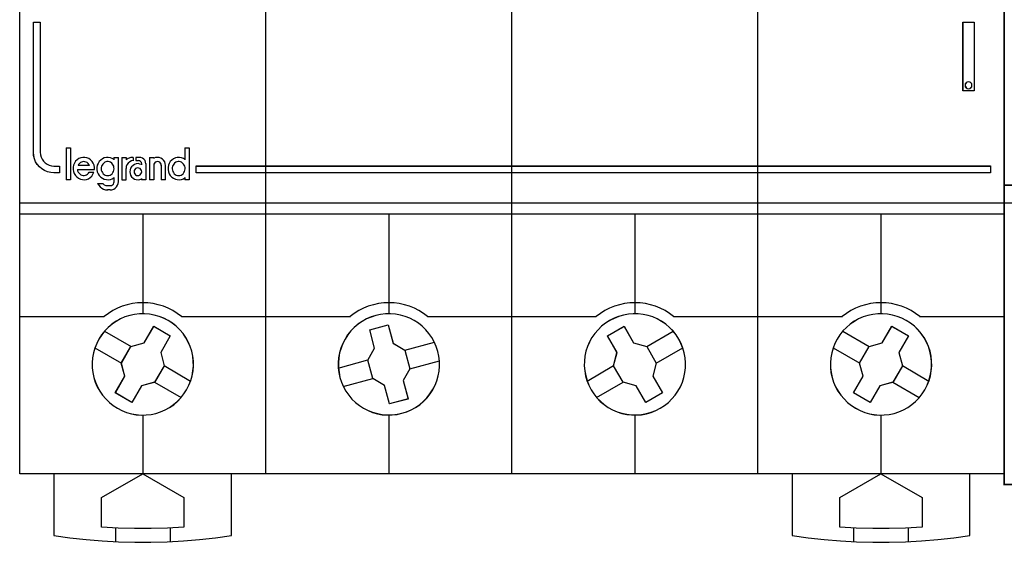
# Model space of a CAD drawing. Header units: millimetres. Extents: x 203 to 3426, y 719 to 2381.
# Tile 139 of 185: x 3351 to 3358, y 2287 to 2291. Entities that reach past the tile are written whole.
import ezdxf

# ---------------------------------------------------------------- set-up
doc = ezdxf.new("R2010")
doc.units = ezdxf.units.MM
doc.layers.add('45', color=7, linetype='Continuous')
doc.layers.add('E_Legrand_obudowy', color=7, linetype='Continuous')

# ---------------------------------------------------------------- blocks, each defined once
blk = doc.blocks.new('XL3 160 wnękowa 6x24M')
at = {"layer": 'E_Legrand_obudowy'}
blk.add_lwpolyline([(-215.641, -325.091), (215.545, -325.091), (215.545, -370.033), (-215.641, -370.033), (-215.641, -325.091)], dxfattribs=at)
blk = doc.blocks.new('FR304')
at = {"layer": '45', "color": 7}
for points in [[(53.997, 41.508), (72, 41.508), (72, 41.508), (72, -41.508), (72, -41.508), (53.997, -41.508), (53.997, -41.508), (35.994, -41.508), (35.994, -41.508), (18.003, -41.508), (18.003, -41.508), (0, -41.508), (0, -41.508), (0, 41.508), (0, 41.508), (18.003, 41.508), (18.003, 41.508), (35.994, 41.508), (35.994, 41.508), (53.997, 41.508), (53.997, 41.508)], [(53.995, 41.504), (71.996, 41.504), (71.996, -41.502), (53.995, -41.502), (35.995, -41.502), (18.006, -41.502), (0.005, -41.502), (0.005, 41.504), (18.006, 41.504), (35.995, 41.504), (53.995, 41.504)], [(1.01, -8.501), (1.502, -8.501), (1.502, -17.999), (1.52, -18.174), (1.561, -18.344), (1.637, -18.502), (1.736, -18.642), (1.865, -18.77), (2.005, -18.87), (2.163, -18.946), (2.333, -18.987), (2.509, -19.004), (2.901, -19.004), (2.901, -19.507), (2.509, -19.507), (2.275, -19.483), (2.04, -19.431), (1.818, -19.337), (1.619, -19.215), (1.444, -19.063), (1.291, -18.887), (1.168, -18.689), (1.075, -18.466), (1.022, -18.233), (1.01, -17.999), (1.01, -8.501)], [(68.99, -8.496), (69.801, -8.496), (69.801, -8.496), (69.801, -13.509), (69.801, -13.509), (68.99, -13.509), (68.99, -13.509), (68.99, -8.496), (68.99, -8.496)], [(68.995, -8.501), (69.798, -8.501), (69.798, -13.505), (68.995, -13.505), (68.995, -8.501)], [(6.432, -19.697), (6.521, -19.685), (6.609, -19.662), (6.686, -19.621), (6.757, -19.562), (6.816, -19.485), (6.864, -19.396), (6.887, -19.308), (6.905, -19.213), (6.893, -19.113), (6.875, -19.019), (6.834, -18.936), (6.787, -18.859), (6.728, -18.789), (6.651, -18.73), (6.562, -18.694), (6.479, -18.682), (6.384, -18.682), (6.302, -18.694), (6.219, -18.73), (6.142, -18.789), (6.071, -18.859), (6.024, -18.936), (5.988, -19.019), (5.964, -19.113), (5.964, -19.213), (5.97, -19.308), (6.006, -19.396), (6.047, -19.485), (6.106, -19.562), (6.177, -19.621), (6.26, -19.662), (6.343, -19.685), (6.432, -19.697)], [(11.628, -19.697), (11.717, -19.685), (11.8, -19.662), (11.883, -19.621), (11.953, -19.562), (12.013, -19.485), (12.054, -19.396), (12.09, -19.308), (12.095, -19.213), (12.095, -19.113), (12.072, -19.019), (12.036, -18.936), (11.983, -18.859), (11.918, -18.789), (11.841, -18.73), (11.758, -18.694), (11.67, -18.682), (11.581, -18.682), (11.492, -18.694), (11.409, -18.73), (11.332, -18.789), (11.273, -18.859), (11.226, -18.936), (11.179, -19.019), (11.161, -19.113), (11.155, -19.213), (11.173, -19.308), (11.196, -19.396), (11.238, -19.485), (11.297, -19.562), (11.374, -19.621), (11.451, -19.662), (11.539, -19.685), (11.628, -19.697)], [(8.921, -19.423), (8.903, -19.334), (8.861, -19.256), (8.802, -19.196), (8.724, -19.155), (8.641, -19.137), (8.552, -19.155), (8.48, -19.196), (8.421, -19.256), (8.373, -19.334), (8.367, -19.423), (8.373, -19.506), (8.421, -19.584), (8.48, -19.644), (8.552, -19.685), (8.641, -19.697), (8.724, -19.685), (8.802, -19.644), (8.861, -19.584), (8.903, -19.506), (8.921, -19.423)], [(12.212, -35.356), (12.382, -35.028), (12.517, -34.689), (12.61, -34.338), (12.681, -33.981), (12.71, -33.618), (12.704, -33.261), (12.663, -32.898), (12.587, -32.541), (12.476, -32.196), (12.329, -31.862), (12.154, -31.546), (11.949, -31.242), (11.709, -30.972), (11.451, -30.715), (11.164, -30.493), (10.86, -30.294), (10.532, -30.124), (10.192, -29.989), (9.841, -29.896), (9.496, -29.825), (9.121, -29.796), (8.764, -29.802), (8.401, -29.843), (8.044, -29.919), (7.698, -30.03), (7.365, -30.176), (7.048, -30.352), (6.75, -30.557), (6.475, -30.797), (6.217, -31.054), (5.995, -31.341), (5.796, -31.651), (5.632, -31.973), (5.491, -32.313), (5.397, -32.664), (5.327, -33.021), (5.298, -33.384), (5.304, -33.741), (5.345, -34.104), (5.421, -34.461), (5.532, -34.806), (5.678, -35.14), (5.854, -35.456), (6.065, -35.76), (6.299, -36.029), (6.557, -36.287), (6.844, -36.509), (7.154, -36.708), (7.476, -36.872), (7.815, -37.013), (8.167, -37.106), (8.524, -37.176), (8.887, -37.206), (9.244, -37.2), (9.613, -37.159), (9.964, -37.083), (10.31, -36.972), (10.643, -36.825), (10.959, -36.65), (11.264, -36.445), (11.533, -36.205), (11.791, -35.947), (12.013, -35.661), (12.212, -35.356)], [(12.208, -35.355), (12.377, -35.028), (12.512, -34.688), (12.605, -34.338), (12.675, -33.981), (12.705, -33.619), (12.699, -33.262), (12.658, -32.9), (12.582, -32.543), (12.471, -32.198), (12.325, -31.865), (12.149, -31.549), (11.944, -31.245), (11.705, -30.976), (11.447, -30.719), (11.161, -30.497), (10.857, -30.298), (10.529, -30.129), (10.19, -29.994), (9.839, -29.901), (9.494, -29.831), (9.12, -29.801), (8.763, -29.807), (8.401, -29.848), (8.044, -29.924), (7.699, -30.035), (7.366, -30.181), (7.05, -30.357), (6.752, -30.561), (6.477, -30.801), (6.22, -31.058), (5.997, -31.345), (5.799, -31.655), (5.635, -31.976), (5.494, -32.315), (5.401, -32.666), (5.331, -33.022), (5.302, -33.385), (5.307, -33.741), (5.348, -34.104), (5.424, -34.46), (5.535, -34.805), (5.682, -35.139), (5.857, -35.454), (6.068, -35.758), (6.301, -36.027), (6.559, -36.284), (6.845, -36.507), (7.155, -36.705), (7.477, -36.869), (7.816, -37.009), (8.167, -37.103), (8.524, -37.173), (8.886, -37.202), (9.243, -37.196), (9.611, -37.155), (9.962, -37.079), (10.307, -36.968), (10.64, -36.822), (10.956, -36.647), (11.26, -36.442), (11.529, -36.203), (11.787, -35.945), (12.009, -35.659), (12.208, -35.355)], [(30.58, -32.548), (30.469, -32.197), (30.323, -31.863), (30.147, -31.541), (29.936, -31.243), (29.708, -30.968), (29.438, -30.716), (29.163, -30.488), (28.847, -30.295), (28.525, -30.131), (28.197, -29.99), (27.84, -29.897), (27.483, -29.827), (27.12, -29.803), (26.757, -29.803), (26.394, -29.85), (26.042, -29.926), (25.697, -30.037), (25.363, -30.178), (25.047, -30.359), (24.743, -30.558), (24.467, -30.798), (24.216, -31.056), (23.987, -31.342), (23.794, -31.647), (23.63, -31.969), (23.496, -32.308), (23.396, -32.659), (23.326, -33.016), (23.302, -33.379), (23.302, -33.742), (23.349, -34.105), (23.419, -34.467), (23.536, -34.807), (23.677, -35.14), (23.859, -35.456), (24.063, -35.761), (24.298, -36.036), (24.561, -36.287), (24.848, -36.516), (25.153, -36.709), (25.475, -36.873), (25.814, -37.007), (26.16, -37.107), (26.517, -37.177), (26.88, -37.2), (27.243, -37.2), (27.606, -37.154), (27.957, -37.077), (28.303, -36.966), (28.636, -36.826), (28.952, -36.644), (29.257, -36.445), (29.532, -36.205), (29.79, -35.942), (30.012, -35.661), (30.205, -35.357), (30.381, -35.029), (30.504, -34.696), (30.615, -34.344), (30.674, -33.988), (30.709, -33.625), (30.697, -33.262), (30.662, -32.899), (30.58, -32.548)], [(30.577, -32.548), (30.466, -32.197), (30.319, -31.864), (30.144, -31.543), (29.933, -31.245), (29.705, -30.97), (29.436, -30.719), (29.162, -30.491), (28.846, -30.298), (28.524, -30.134), (28.197, -29.994), (27.84, -29.9), (27.483, -29.83), (27.121, -29.807), (26.758, -29.807), (26.395, -29.854), (26.045, -29.93), (25.7, -30.041), (25.366, -30.181), (25.05, -30.362), (24.746, -30.561), (24.471, -30.8), (24.22, -31.058), (23.992, -31.344), (23.799, -31.648), (23.635, -31.969), (23.501, -32.308), (23.401, -32.659), (23.331, -33.016), (23.308, -33.378), (23.308, -33.741), (23.354, -34.103), (23.425, -34.465), (23.542, -34.804), (23.682, -35.138), (23.863, -35.453), (24.068, -35.757), (24.302, -36.032), (24.565, -36.283), (24.852, -36.511), (25.156, -36.704), (25.477, -36.868), (25.816, -37.002), (26.161, -37.101), (26.518, -37.172), (26.881, -37.195), (27.243, -37.195), (27.606, -37.148), (27.957, -37.072), (28.302, -36.961), (28.635, -36.821), (28.951, -36.64), (29.255, -36.441), (29.53, -36.201), (29.787, -35.938), (30.009, -35.658), (30.202, -35.354), (30.378, -35.026), (30.501, -34.693), (30.612, -34.343), (30.67, -33.986), (30.705, -33.624), (30.694, -33.261), (30.659, -32.899), (30.577, -32.548)], [(48.205, -31.652), (48.006, -31.341), (47.783, -31.054), (47.526, -30.797), (47.251, -30.557), (46.952, -30.352), (46.636, -30.176), (46.302, -30.03), (45.957, -29.919), (45.6, -29.843), (45.237, -29.802), (44.879, -29.796), (44.516, -29.825), (44.159, -29.896), (43.808, -29.989), (43.468, -30.13), (43.146, -30.294), (42.836, -30.493), (42.555, -30.709), (42.298, -30.967), (42.057, -31.242), (41.853, -31.54), (41.671, -31.862), (41.531, -32.196), (41.413, -32.541), (41.337, -32.898), (41.302, -33.255), (41.291, -33.618), (41.326, -33.981), (41.39, -34.338), (41.49, -34.689), (41.618, -35.029), (41.788, -35.357), (41.987, -35.661), (42.216, -35.942), (42.467, -36.205), (42.748, -36.439), (43.041, -36.65), (43.363, -36.82), (43.691, -36.972), (44.036, -37.083), (44.399, -37.154), (44.751, -37.2), (45.12, -37.2), (45.483, -37.177), (45.84, -37.107), (46.191, -37.007), (46.525, -36.878), (46.853, -36.709), (47.157, -36.51), (47.444, -36.287), (47.701, -36.03), (47.941, -35.755), (48.146, -35.456), (48.322, -35.14), (48.468, -34.806), (48.574, -34.461), (48.656, -34.104), (48.697, -33.741), (48.703, -33.384), (48.673, -33.021), (48.603, -32.664), (48.509, -32.313), (48.369, -31.973), (48.205, -31.652)], [(48.202, -31.654), (48.003, -31.344), (47.781, -31.058), (47.524, -30.801), (47.249, -30.561), (46.951, -30.357), (46.635, -30.181), (46.301, -30.035), (45.956, -29.924), (45.6, -29.848), (45.237, -29.807), (44.881, -29.801), (44.518, -29.831), (44.161, -29.901), (43.81, -29.994), (43.471, -30.135), (43.15, -30.298), (42.84, -30.497), (42.559, -30.713), (42.302, -30.97), (42.062, -31.245), (41.857, -31.543), (41.676, -31.865), (41.536, -32.198), (41.419, -32.543), (41.343, -32.899), (41.308, -33.256), (41.296, -33.618), (41.331, -33.98), (41.395, -34.337), (41.495, -34.688), (41.623, -35.027), (41.793, -35.354), (41.992, -35.658), (42.22, -35.938), (42.471, -36.201), (42.752, -36.435), (43.044, -36.646), (43.366, -36.815), (43.693, -36.967), (44.038, -37.078), (44.401, -37.148), (44.752, -37.195), (45.12, -37.195), (45.483, -37.172), (45.84, -37.101), (46.19, -37.002), (46.524, -36.874), (46.851, -36.704), (47.155, -36.505), (47.442, -36.283), (47.699, -36.026), (47.939, -35.751), (48.143, -35.453), (48.319, -35.138), (48.465, -34.804), (48.57, -34.46), (48.652, -34.103), (48.693, -33.741), (48.699, -33.384), (48.67, -33.022), (48.6, -32.665), (48.506, -32.315), (48.366, -31.976), (48.202, -31.654)], [(66.2, -35.356), (66.37, -35.028), (66.51, -34.689), (66.604, -34.338), (66.668, -33.981), (66.703, -33.618), (66.698, -33.261), (66.657, -32.898), (66.58, -32.541), (66.469, -32.196), (66.323, -31.862), (66.147, -31.546), (65.936, -31.242), (65.702, -30.972), (65.445, -30.715), (65.158, -30.493), (64.847, -30.294), (64.525, -30.124), (64.186, -29.989), (63.835, -29.896), (63.477, -29.825), (63.114, -29.796), (62.757, -29.802), (62.394, -29.843), (62.037, -29.919), (61.692, -30.03), (61.358, -30.176), (61.042, -30.352), (60.737, -30.557), (60.468, -30.797), (60.21, -31.054), (59.988, -31.341), (59.789, -31.651), (59.619, -31.973), (59.485, -32.313), (59.391, -32.664), (59.321, -33.021), (59.291, -33.384), (59.297, -33.741), (59.338, -34.104), (59.414, -34.461), (59.525, -34.806), (59.672, -35.14), (59.847, -35.456), (60.052, -35.754), (60.292, -36.029), (60.55, -36.287), (60.837, -36.509), (61.141, -36.702), (61.469, -36.872), (61.809, -37.013), (62.16, -37.106), (62.506, -37.176), (62.88, -37.206), (63.237, -37.2), (63.6, -37.159), (63.958, -37.083), (64.303, -36.972), (64.637, -36.825), (64.953, -36.65), (65.246, -36.439), (65.527, -36.205), (65.784, -35.947), (66.007, -35.661), (66.2, -35.356)], [(66.195, -35.355), (66.365, -35.028), (66.505, -34.688), (66.599, -34.338), (66.663, -33.981), (66.698, -33.619), (66.692, -33.262), (66.651, -32.9), (66.575, -32.543), (66.464, -32.198), (66.318, -31.865), (66.143, -31.549), (65.932, -31.245), (65.698, -30.976), (65.441, -30.719), (65.155, -30.497), (64.845, -30.298), (64.523, -30.129), (64.184, -29.994), (63.833, -29.901), (63.477, -29.831), (63.114, -29.801), (62.758, -29.807), (62.395, -29.848), (62.039, -29.924), (61.694, -30.035), (61.36, -30.181), (61.045, -30.357), (60.741, -30.561), (60.472, -30.801), (60.215, -31.058), (59.992, -31.345), (59.794, -31.655), (59.624, -31.976), (59.49, -32.315), (59.396, -32.666), (59.326, -33.022), (59.297, -33.385), (59.303, -33.741), (59.343, -34.104), (59.419, -34.46), (59.531, -34.805), (59.677, -35.139), (59.852, -35.454), (60.057, -35.752), (60.296, -36.027), (60.554, -36.284), (60.84, -36.507), (61.144, -36.699), (61.471, -36.869), (61.811, -37.009), (62.161, -37.103), (62.506, -37.173), (62.88, -37.202), (63.237, -37.196), (63.6, -37.155), (63.956, -37.079), (64.301, -36.968), (64.634, -36.822), (64.95, -36.647), (65.242, -36.436), (65.523, -36.203), (65.78, -35.945), (66.002, -35.659), (66.195, -35.355)], [(9.8, -30.719), (11.013, -31.422), (11.013, -31.422), (10.316, -32.634), (10.316, -32.634), (10.574, -33.595), (10.574, -33.595), (9.87, -34.813), (9.87, -34.813), (8.909, -35.07), (8.909, -35.07), (8.206, -36.282), (8.206, -36.282), (6.993, -35.58), (6.993, -35.58), (7.696, -34.368), (7.696, -34.368), (7.432, -33.407), (7.432, -33.407), (8.136, -32.189), (8.136, -32.189), (9.103, -31.932), (9.103, -31.932), (9.8, -30.719), (9.8, -30.719)], [(9.799, -30.725), (11.01, -31.426), (10.314, -32.637), (10.571, -33.595), (9.869, -34.811), (8.909, -35.069), (8.207, -36.279), (6.996, -35.577), (7.698, -34.367), (7.435, -33.408), (8.137, -32.192), (9.103, -31.935), (9.799, -30.725)], [(25.6, -30.973), (26.956, -30.61), (26.956, -30.61), (27.32, -31.962), (27.32, -31.962), (28.177, -32.466), (28.177, -32.466), (28.541, -33.818), (28.541, -33.818), (28.048, -34.679), (28.048, -34.679), (28.412, -36.031), (28.412, -36.031), (27.056, -36.394), (27.056, -36.394), (26.692, -35.041), (26.692, -35.041), (25.823, -34.544), (25.823, -34.544), (25.459, -33.186), (25.459, -33.186), (25.958, -32.325), (25.958, -32.325), (25.6, -30.973), (25.6, -30.973)], [(25.605, -30.976), (26.956, -30.613), (27.319, -31.964), (28.173, -32.466), (28.536, -33.817), (28.044, -34.676), (28.407, -36.026), (27.056, -36.388), (26.693, -35.038), (25.827, -34.541), (25.465, -33.185), (25.962, -32.326), (25.605, -30.976)], [(42.987, -31.422), (44.2, -30.719), (44.2, -30.719), (44.898, -31.932), (44.898, -31.932), (45.865, -32.189), (45.865, -32.189), (46.562, -33.407), (46.562, -33.407), (46.304, -34.368), (46.304, -34.368), (47.008, -35.58), (47.008, -35.58), (45.795, -36.282), (45.795, -36.282), (45.091, -35.07), (45.091, -35.07), (44.136, -34.807), (44.136, -34.807), (43.433, -33.595), (43.433, -33.595), (43.685, -32.634), (43.685, -32.634), (42.987, -31.422), (42.987, -31.422)], [(42.991, -31.426), (44.202, -30.725), (44.898, -31.935), (45.863, -32.192), (46.559, -33.408), (46.302, -34.367), (47.004, -35.577), (45.793, -36.279), (45.091, -35.069), (44.137, -34.806), (43.435, -33.595), (43.687, -32.637), (42.991, -31.426)], [(63.795, -30.719), (65.008, -31.422), (65.008, -31.422), (64.311, -32.634), (64.311, -32.634), (64.569, -33.595), (64.569, -33.595), (63.865, -34.813), (63.865, -34.813), (62.904, -35.07), (62.904, -35.07), (62.2, -36.282), (62.2, -36.282), (60.986, -35.58), (60.986, -35.58), (61.684, -34.368), (61.684, -34.368), (61.426, -33.407), (61.426, -33.407), (62.13, -32.189), (62.13, -32.189), (63.091, -31.932), (63.091, -31.932), (63.795, -30.719), (63.795, -30.719)], [(63.793, -30.725), (65.003, -31.426), (64.307, -32.637), (64.565, -33.595), (63.863, -34.811), (62.904, -35.069), (62.202, -36.279), (60.992, -35.577), (61.687, -34.367), (61.43, -33.408), (62.132, -32.192), (63.091, -31.935), (63.793, -30.725)], [(2.503, -41.495), (2.503, -46), (2.503, -46), (3.679, -46.169), (4.861, -46.304), (6.043, -46.404), (7.224, -46.474), (8.412, -46.503), (9.594, -46.503), (10.788, -46.474), (11.969, -46.404), (13.151, -46.304), (14.333, -46.169), (15.503, -46), (15.503, -46), (15.503, -41.495), (2.503, -41.495)], [(5.993, -43.236), (9.009, -41.495), (9.009, -41.495), (12.013, -43.236), (12.013, -43.236), (12.013, -45.399), (12.013, -45.399), (10.813, -45.469), (9.606, -45.505), (8.406, -45.505), (7.205, -45.469), (5.993, -45.399), (5.993, -45.399), (5.993, -43.236), (5.993, -43.236)], [(56.496, -41.495), (56.496, -46), (56.496, -46), (57.667, -46.169), (58.849, -46.304), (60.031, -46.404), (61.213, -46.474), (62.406, -46.503), (63.588, -46.503), (64.776, -46.474), (65.958, -46.404), (67.14, -46.304), (68.322, -46.169), (69.498, -46), (69.498, -46), (69.498, -41.495), (56.496, -41.495)], [(59.986, -43.236), (62.991, -41.495), (62.991, -41.495), (66.008, -43.236), (66.008, -43.236), (66.008, -45.399), (66.008, -45.399), (64.796, -45.469), (63.595, -45.505), (62.394, -45.505), (61.187, -45.469), (59.986, -45.399), (59.986, -45.399), (59.986, -43.236), (59.986, -43.236)]]:
    blk.add_lwpolyline(points, close=True, dxfattribs=at)
for points in [[(18.001, -41.508), (18.001, 8.205)], [(35.989, -41.508), (35.989, 8.205)], [(53.988, -41.508), (53.988, 8.205)], [(3.397, -17.666), (3.397, -20.008)], [(3.397, -17.666), (3.718, -17.666)], [(3.707, -17.666), (3.707, -20.008)], [(12.085, -17.666), (12.085, -18.54)], [(12.085, -17.666), (12.405, -17.666)], [(12.395, -17.666), (12.395, -20.008)], [(5.461, -19.26), (5.461, -19.102), (5.437, -18.948), (5.378, -18.801), (5.296, -18.672), (5.184, -18.554), (5.06, -18.46), (4.913, -18.401), (4.772, -18.372), (4.618, -18.372), (4.465, -18.401), (4.324, -18.46), (4.194, -18.548), (4.088, -18.654), (4, -18.784), (3.941, -18.937), (3.911, -19.084), (3.911, -19.249), (3.935, -19.408), (3.988, -19.561), (4.07, -19.696), (4.17, -19.802), (4.3, -19.896), (4.436, -19.961), (4.583, -19.996), (4.736, -20.008), (4.878, -19.979), (5.025, -19.931), (5.16, -19.843), (5.267, -19.737), (5.361, -19.608), (5.42, -19.455)], [(5.104, -18.955), (5.063, -18.883), (5.004, -18.81), (4.932, -18.749), (4.855, -18.713), (4.772, -18.688), (4.689, -18.682), (4.6, -18.688), (4.517, -18.713), (4.44, -18.749), (4.369, -18.81), (4.309, -18.883), (4.268, -18.955)], [(6.905, -18.531), (6.775, -18.442), (6.634, -18.395), (6.48, -18.372), (6.339, -18.372), (6.185, -18.413), (6.05, -18.472), (5.926, -18.566), (5.82, -18.672), (5.737, -18.807), (5.678, -18.948), (5.654, -19.113), (5.654, -19.26), (5.678, -19.425), (5.737, -19.567), (5.82, -19.702), (5.926, -19.814), (6.05, -19.902), (6.185, -19.961), (6.339, -19.996), (6.48, -20.008), (6.634, -19.979), (6.775, -19.931), (6.905, -19.843)], [(6.893, -18.372), (6.893, -18.54)], [(6.893, -18.372), (7.215, -18.372)], [(7.202, -18.372), (7.202, -20.166)], [(7.471, -18.372), (7.471, -20.008)], [(7.471, -18.372), (7.794, -18.372)], [(8.308, -18.372), (8.122, -18.384), (7.943, -18.446), (7.781, -18.558)], [(7.781, -18.372), (7.781, -18.558)], [(8.308, -18.605), (8.176, -18.635), (8.045, -18.707), (7.931, -18.802), (7.847, -18.922), (7.793, -19.047), (7.781, -19.196)], [(8.295, -18.372), (8.295, -18.618)], [(8.489, -18.372), (8.489, -18.605)], [(8.763, -18.372), (8.489, -18.372)], [(8.489, -18.594), (8.688, -18.594)], [(8.921, -18.839), (8.902, -18.753), (8.841, -18.674), (8.762, -18.625), (8.677, -18.594)], [(9.231, -18.839), (9.213, -18.719), (9.165, -18.599), (9.087, -18.509), (8.991, -18.431), (8.872, -18.384), (8.752, -18.372)], [(9.489, -18.372), (9.489, -20.008)], [(9.489, -18.372), (9.809, -18.372)], [(10.664, -18.955), (10.646, -18.824), (10.605, -18.699), (10.528, -18.58), (10.433, -18.491), (10.314, -18.419), (10.19, -18.378), (10.059, -18.372), (9.923, -18.384), (9.799, -18.437)], [(9.799, -18.372), (9.799, -18.447)], [(10.354, -18.955), (10.336, -18.87), (10.3, -18.792), (10.241, -18.731), (10.169, -18.688), (10.079, -18.682), (9.996, -18.688), (9.912, -18.731), (9.852, -18.792), (9.816, -18.87), (9.799, -18.955)], [(12.095, -18.531), (11.972, -18.442), (11.824, -18.395), (11.682, -18.372), (11.529, -18.372), (11.387, -18.413), (11.24, -18.472), (11.122, -18.566), (11.016, -18.672), (10.939, -18.807), (10.88, -18.948), (10.85, -19.113), (10.85, -19.26), (10.88, -19.425), (10.939, -19.567), (11.016, -19.702), (11.122, -19.814), (11.24, -19.902), (11.387, -19.961), (11.529, -19.996), (11.682, -20.008), (11.824, -19.979), (11.972, -19.931), (12.095, -19.843)], [(4.221, -19.255), (5.461, -19.255)], [(4.221, -19.255), (4.239, -19.351), (4.28, -19.44), (4.328, -19.512), (4.387, -19.584), (4.464, -19.638), (4.541, -19.679), (4.636, -19.697), (4.719, -19.697), (4.808, -19.679), (4.891, -19.644), (4.968, -19.602), (5.027, -19.53), (5.087, -19.452)], [(4.268, -18.945), (5.104, -18.945)], [(7.471, -20.008), (7.794, -20.008), (7.794, -19.185)], [(8.921, -18.899), (8.796, -18.857), (8.66, -18.828), (8.524, -18.846), (8.394, -18.887), (8.288, -18.958), (8.181, -19.052), (8.116, -19.158), (8.075, -19.288), (8.057, -19.424), (8.075, -19.56), (8.116, -19.678), (8.181, -19.796), (8.288, -19.89), (8.394, -19.955), (8.524, -19.996), (8.66, -20.008), (8.796, -19.99), (8.921, -19.937)], [(8.91, -18.828), (8.91, -18.909)], [(9.22, -18.828), (9.22, -20.008)], [(9.799, -18.945), (9.799, -20.008)], [(10.343, -18.945), (10.343, -20.008)], [(10.651, -18.945), (10.651, -20.008)], [(3.397, -19.997), (3.718, -19.997)], [(5.076, -19.448), (5.42, -19.448)], [(6.613, -20.745), (6.75, -20.733), (6.881, -20.685), (6.994, -20.614), (7.084, -20.518), (7.155, -20.411), (7.197, -20.28), (7.215, -20.155)], [(6.613, -20.434), (6.704, -20.422), (6.783, -20.379), (6.85, -20.319), (6.887, -20.24), (6.905, -20.155)], [(6.893, -19.834), (6.893, -20.166)], [(8.91, -19.927), (8.91, -20.008)], [(8.91, -19.997), (9.231, -19.997)], [(9.489, -19.997), (9.809, -19.997)], [(10.343, -19.997), (10.664, -19.997)], [(12.085, -19.834), (12.085, -20.008)], [(12.085, -19.997), (12.405, -19.997)], [(5.694, -20.288), (5.777, -20.414), (5.878, -20.528), (5.997, -20.624), (6.134, -20.69), (6.283, -20.732), (6.437, -20.745)], [(5.694, -20.288), (6.092, -20.288)], [(6.081, -20.288), (6.184, -20.37), (6.304, -20.415), (6.437, -20.434)], [(6.425, -20.423), (6.624, -20.423)], [(6.624, -20.734), (6.425, -20.734)], [(0, -22.498), (18.012, -22.498)], [(9.003, -22.498), (9.003, -29.809)], [(18.001, -22.498), (36, -22.498)], [(26.991, -22.498), (26.991, -29.809)], [(35.989, -22.498), (54.001, -22.498)], [(44.997, -22.498), (44.997, -29.809)], [(53.988, -22.498), (72, -22.498)], [(62.986, -22.498), (62.986, -29.809)], [(6.203, -31.077), (8.143, -32.198)], [(45.857, -32.198), (47.798, -31.077)], [(60.198, -31.077), (62.138, -32.198)], [(5.502, -32.286), (7.443, -33.414)], [(28.167, -32.473), (30.335, -31.883)], [(46.553, -33.414), (48.498, -32.286)], [(59.496, -32.286), (61.436, -33.414)], [(10.565, -33.59), (12.504, -34.716)], [(23.302, -33.769), (25.472, -33.18)], [(28.529, -33.823), (30.698, -33.232)], [(41.497, -34.716), (43.442, -33.59)], [(64.559, -33.59), (66.499, -34.716)], [(23.666, -35.126), (25.834, -34.536)], [(9.863, -34.804), (11.803, -35.927)], [(42.197, -35.927), (44.143, -34.799)], [(63.856, -34.804), (65.797, -35.927)], [(9.003, -37.195), (9.003, -41.508)], [(26.991, -37.195), (26.991, -41.508)], [(44.997, -37.195), (44.997, -41.508)], [(62.986, -37.195), (62.986, -41.508)], [(6.998, -45.445), (6.998, -46.462)], [(10.997, -45.445), (10.997, -46.462)], [(60.992, -45.445), (60.992, -46.462)], [(64.991, -45.445), (64.991, -46.462)]]:
    blk.add_lwpolyline(points, dxfattribs=at)
at = {"layer": '45', "color": 1}
for points in [[(1.007, -8.496), (1.501, -8.496), (1.501, -8.496), (1.501, -18.001), (1.501, -18.001), (1.518, -18.177), (1.56, -18.346), (1.636, -18.504), (1.736, -18.645), (1.865, -18.773), (2.006, -18.873), (2.165, -18.949), (2.336, -18.99), (2.512, -19.007), (2.512, -19.007), (2.906, -19.007), (2.906, -19.007), (2.906, -19.51), (2.906, -19.51), (2.512, -19.51), (2.512, -19.51), (2.277, -19.487), (2.042, -19.434), (1.818, -19.341), (1.618, -19.218), (1.442, -19.066), (1.289, -18.89), (1.166, -18.691), (1.072, -18.469), (1.019, -18.235), (1.007, -18.001), (1.007, -18.001), (1.007, -8.496), (1.007, -8.496)], [(12.896, -18.997), (71, -18.997), (71, -18.997), (71, -19.51), (71, -19.51), (12.896, -19.51), (12.896, -19.51), (12.896, -18.997), (12.896, -18.997)], [(12.902, -19.002), (70.996, -19.002), (70.996, -19.507), (12.902, -19.507), (12.902, -19.002)]]:
    blk.add_lwpolyline(points, close=True, dxfattribs=at)
at = {"layer": '45', "color": 255}
for points in [[(69.649, -13.101), (69.631, -13.006), (69.571, -12.922), (69.494, -12.868), (69.392, -12.844), (69.297, -12.868), (69.213, -12.922), (69.16, -13.006), (69.142, -13.101), (69.16, -13.203), (69.213, -13.28), (69.297, -13.34), (69.392, -13.358), (69.494, -13.34), (69.571, -13.28), (69.631, -13.203), (69.649, -13.101)], [(69.645, -13.1), (69.628, -13.006), (69.569, -12.924), (69.493, -12.871), (69.393, -12.848), (69.3, -12.871), (69.218, -12.924), (69.165, -13.006), (69.147, -13.1), (69.165, -13.2), (69.218, -13.276), (69.3, -13.335), (69.393, -13.353), (69.493, -13.335), (69.569, -13.276), (69.628, -13.2), (69.645, -13.1)]]:
    blk.add_lwpolyline(points, close=True, dxfattribs=at)
at = {"layer": '45', "color": 251}
for points in [[(11.837, -30.012), (11.527, -29.776), (11.205, -29.569), (10.859, -29.404), (10.508, -29.256), (10.139, -29.138), (9.764, -29.062), (9.384, -29.014), (9.009, -28.997), (8.622, -29.014), (8.241, -29.062), (7.867, -29.138), (7.498, -29.256), (7.146, -29.404), (6.801, -29.569), (6.484, -29.776), (6.174, -30.012)], [(29.838, -30.012), (29.528, -29.776), (29.2, -29.569), (28.866, -29.404), (28.503, -29.256), (28.14, -29.138), (27.765, -29.062), (27.384, -29.014), (26.998, -28.997), (26.623, -29.014), (26.236, -29.062), (25.867, -29.138), (25.498, -29.256), (25.147, -29.404), (24.801, -29.569), (24.474, -29.776), (24.175, -30.012)], [(47.826, -30.012), (47.528, -29.776), (47.2, -29.569), (46.854, -29.404), (46.503, -29.256), (46.134, -29.138), (45.765, -29.062), (45.378, -29.014), (45.004, -28.997), (44.617, -29.014), (44.236, -29.062), (43.862, -29.138), (43.498, -29.256), (43.135, -29.404), (42.801, -29.569), (42.473, -29.776), (42.163, -30.012)], [(65.825, -30.012), (65.515, -29.776), (65.199, -29.569), (64.853, -29.404), (64.496, -29.256), (64.133, -29.138), (63.758, -29.062), (63.377, -29.014), (62.991, -28.997), (62.616, -29.014), (62.235, -29.062), (61.86, -29.138), (61.492, -29.256), (61.14, -29.404), (60.795, -29.569), (60.467, -29.776), (60.162, -30.012)], [(0, -30.001), (6.185, -30.001)], [(11.827, -30.001), (18.012, -30.001)], [(18.001, -30.001), (24.186, -30.001)], [(29.828, -30.001), (36, -30.001)], [(35.989, -30.001), (42.174, -30.001)], [(47.816, -30.001), (54.001, -30.001)], [(53.988, -30.001), (60.173, -30.001)], [(65.815, -30.001), (72, -30.001)]]:
    blk.add_lwpolyline(points, dxfattribs=at)
blk = doc.blocks.new('BR 4P-10 125A (400408)')
at = {"layer": '45', "color": 150}
for points in [[(0, 21.535), (0, -21.535), (0, 21.535)], [(-0.047, -20.407), (105.774, -20.407), (-0.047, -20.407)], [(0, -21.476), (0, -22.516), (0, -21.476)], [(0, -22.456), (0, -26.017), (0, -22.456)], [(0, -26.985), (0, -25.959), (0, -26.985)], [(0, -26.926), (0, -40.064), (0, -26.926)], [(0, -40.877), (0, -40.004), (0, -40.877)], [(0, -40.818), (0, -42.341), (0, -40.818)], [(0, -42.282), (4.029, -42.282), (0, -42.282)]]:
    blk.add_lwpolyline(points, close=True, dxfattribs=at)
blk = doc.blocks.new('G$C3556625F')
at = {"linetype": 'Continuous', "xscale": 0.103478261, "yscale": 0.103478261, "zscale": 0.103478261}
blk.add_blockref('BR 4P-10 125A (400408)', (-82.7515, 84.6469), dxfattribs=at)
at = {"layer": '45', "color": 7, "xscale": 0.103478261, "yscale": 0.103478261, "zscale": 0.103478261}
blk.add_blockref('FR304', (-90.2015, 84.6468), dxfattribs=at)
at = {"layer": 'E_Legrand_obudowy', "color": 67, "true_color": 0x727430, "xscale": 0.1, "yscale": 0.1, "zscale": 0.1}
blk.add_blockref('XL3 160 wnękowa 6x24M', (-68.6374, 119.4025), dxfattribs=at)

msp = doc.modelspace()

# ---------------------------------------------------------------- block references
msp.add_blockref('G$C3556625F', (3441.0223, 2207.1429))

doc.saveas('drawing.dxf')
